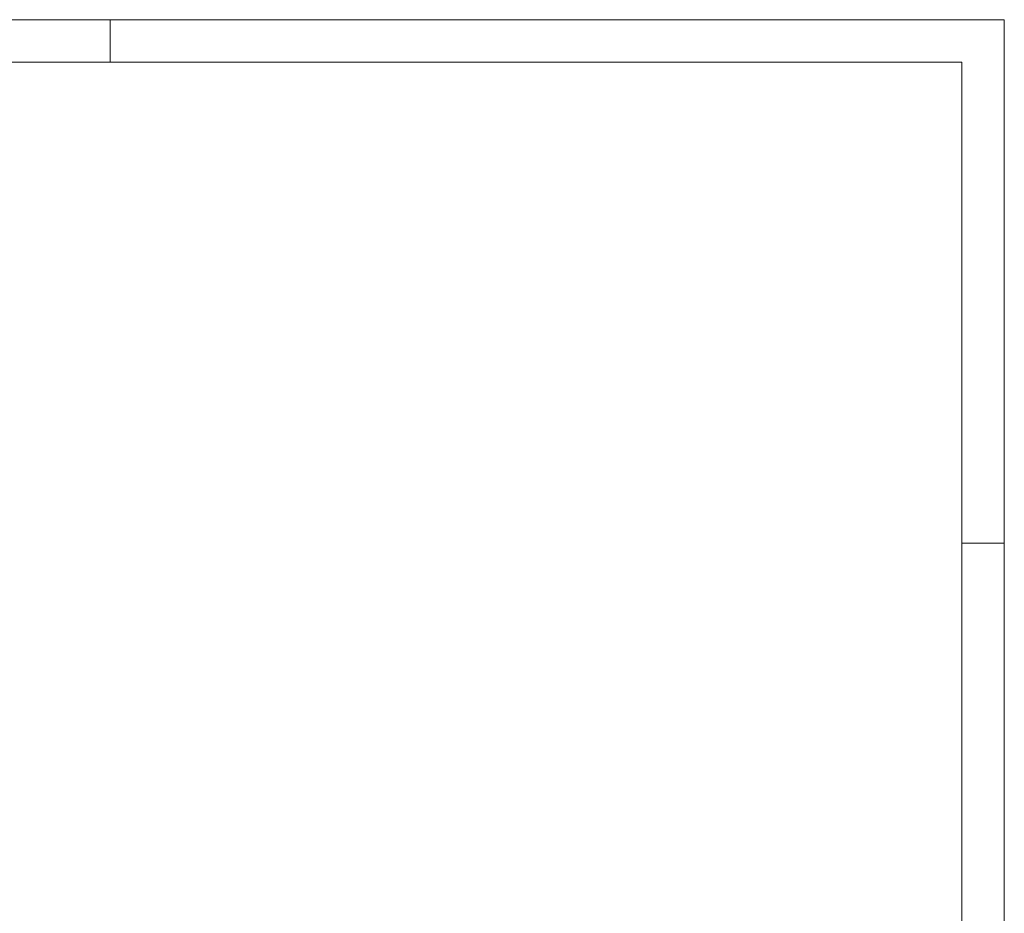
# Model space of a CAD drawing. Header units: millimetres. Extents: x 0 to 119, y 0 to 84.
# Tile 3 of 3: x 73 to 119, y 42 to 84. Entities that reach past the tile are written whole.
import ezdxf

# ---------------------------------------------------------------- set-up
doc = ezdxf.new("R2010")
doc.units = ezdxf.units.MM
doc.layers.add('KADER', color=7, linetype='Continuous')

# ---------------------------------------------------------------- blocks, each defined once
blk = doc.blocks.new('AnonymousCell10')
at = {"layer": 'KADER', "color": 1, "linetype": 'Continuous', "lineweight": 0}
for p, q in [((59.65, 42.176), (-59.649, 42.176)), ((17.474, 40.167), (17.474, 42.176)), ((59.65, -42.177), (59.65, 42.176)), ((57.642, 17.472), (59.65, 17.472))]:
    blk.add_line(p, q, dxfattribs=at)
at = {"layer": 'KADER', "color": 5, "linetype": 'Continuous', "lineweight": 0}
for p, q in [((57.642, 40.167), (-57.641, 40.167)), ((57.642, -40.169), (57.642, 40.167))]:
    blk.add_line(p, q, dxfattribs=at)

msp = doc.modelspace()

# ---------------------------------------------------------------- block references
at = {"color": 1, "linetype": 'Continuous', "lineweight": 0}
msp.add_blockref('AnonymousCell10', (59.649, 42.177), dxfattribs=at)

doc.saveas('drawing.dxf')
